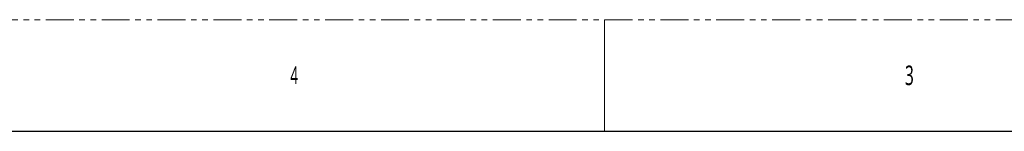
# Model space of a CAD drawing. Header units: millimetres. Extents: x 0 to 1118, y 0 to 864.
# Tile 67 of 69: x 566 to 789, y 838 to 864. Entities that reach past the tile are written whole.
import ezdxf

# ---------------------------------------------------------------- set-up
doc = ezdxf.new("R2010")
doc.units = ezdxf.units.MM
doc.linetypes.add('PHANTOM', pattern=[12.7, 6.35, -1.27, 1.27, -1.27, 1.27, -1.27])
doc.styles.add('SLDTEXTSTYLE1', font='meiryo.ttc', dxfattribs={"width": 0.6})

msp = doc.modelspace()

# ---------------------------------------------------------------- linework, layer by layer
at = {"color": 7, "linetype": 'PHANTOM', "lineweight": 0}
msp.add_line((0, 863.6), (1117.6, 863.6), dxfattribs=at)
at = {"color": 7, "linetype": 'Continuous', "lineweight": 0}
msp.add_line((698.5, 863.6), (698.5, 838.2), dxfattribs=at)
at = {"color": 7, "linetype": 'Continuous', "lineweight": 30}
msp.add_line((12.7, 838.2), (1104.9, 838.2), dxfattribs=at)

# ---------------------------------------------------------------- texts
at = {"color": 7, "linetype": 'Continuous', "lineweight": 0, "attachment_point": 1, "style": 'SLDTEXTSTYLE1'}
for s, insert, char_height in [('4', (627.0625, 852.9292), 3.9688), ('3', (766.7942, 853.1727), 4.445)]:
    msp.add_mtext(s, dxfattribs=dict(at, insert=insert, char_height=char_height))

doc.saveas('drawing.dxf')
